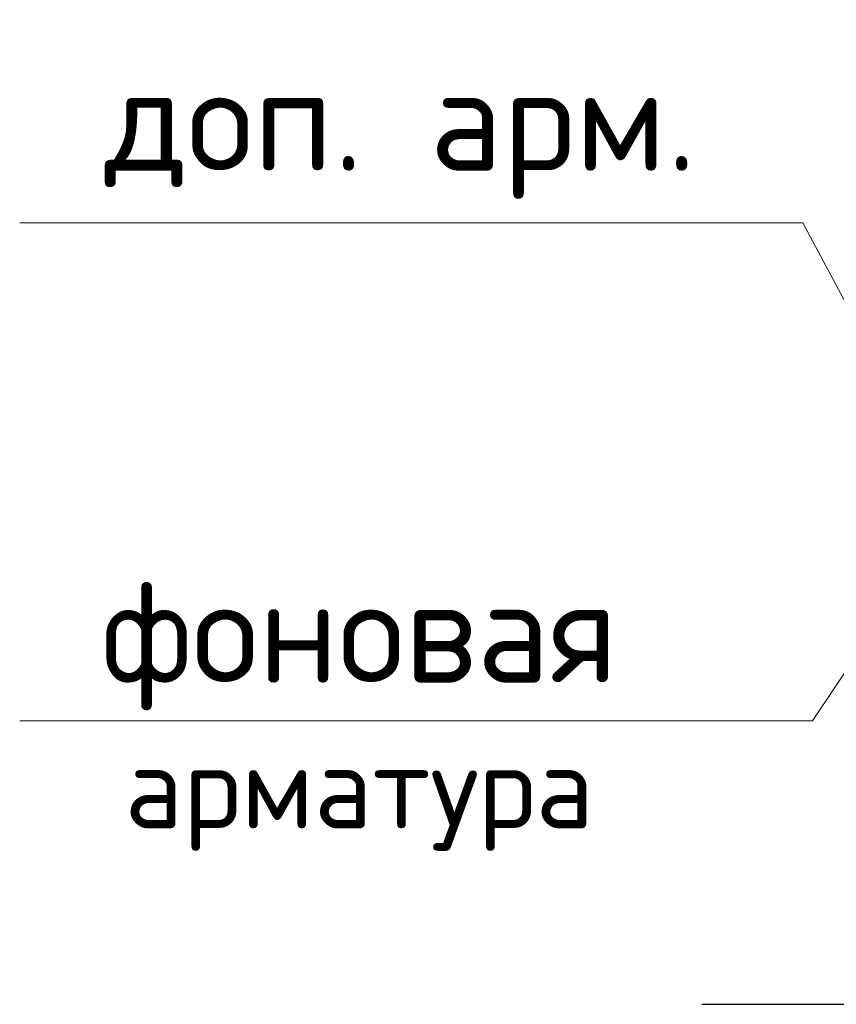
# Model space of a CAD drawing. Header units: metres. Extents: x -38 to 93, y -15 to 21.
# Tile 148 of 194: x 75.817 to 76.113, y 8.037 to 8.393. Entities that reach past the tile are written whole.
import ezdxf

# ---------------------------------------------------------------- set-up
doc = ezdxf.new("R2010")
doc.units = ezdxf.units.M
doc.linetypes.add('______2', pattern=[0.0405, 0.03, -0.0105])
doc.styles.add('ARIAL', font='arial.ttf')
doc.styles.add('ISOCPEUR', font='txt')

msp = doc.modelspace()

# ---------------------------------------------------------------- linework, layer by layer
at = {"color": 8, "linetype": '______2', "lineweight": -3, "true_color": 0x737373, "transparency": 33554687}
msp.add_line((76.06396, 8.03668), (77.11696, 8.03668), dxfattribs=at)
msp.add_line((76.06396, 8.03668), (77.11696, 8.03668), dxfattribs=at)
at = {"color": 7, "linetype": 'Continuous', "lineweight": 13, "transparency": 33554687}
for points in [[(75.81694, 8.31961), (76.10053, 8.31961), (76.14196, 8.24218)], [(75.81694, 8.31961), (76.10053, 8.31961), (76.14196, 8.24218)], [(75.81694, 8.13924), (76.10395, 8.13924), (76.16896, 8.23618)], [(75.81694, 8.13924), (76.10395, 8.13924), (76.16896, 8.23618)]]:
    msp.add_lwpolyline(points, dxfattribs=at)

# ---------------------------------------------------------------- texts
at = {"color": 7, "linetype": 'Continuous', "lineweight": 13, "transparency": 33554687, "insert": (75.95494, 8.35211), "char_height": 0.0375, "width": 0.2281034, "attachment_point": 5, "style": 'ISOCPEUR'}
msp.add_mtext('\\A1;{\\fISOCPEUR|i0|b0;\\H0.037500;\\W1.000000;\\C7;доп. арм.}\\P', dxfattribs=at)
msp.add_mtext('\\A1;{\\fISOCPEUR|i0|b0;\\H0.037500;\\W1.000000;\\C7;доп. арм.}\\P', dxfattribs=at)
at = {"color": 7, "linetype": 'Continuous', "lineweight": 13, "transparency": 33554687, "insert": (75.93994, 8.19064), "char_height": 0.0375, "width": 0.2237812, "attachment_point": 2, "line_spacing_factor": 0.963855}
msp.add_mtext('\\A1;{\\fISOCPEUR|i0|b0;\\H0.037500;\\W1.000000;\\C7;фоновая}\\P{\\fISOCPEUR|i0|b0;\\H0.030000;\\W1.000000;\\C7;арматура}\\P', dxfattribs=at)
at = {"color": 7, "linetype": 'Continuous', "lineweight": 13, "transparency": 33554687, "insert": (75.93994, 8.19064), "char_height": 0.0375, "width": 0.2269241, "attachment_point": 2, "line_spacing_factor": 0.963855, "style": 'ARIAL'}
msp.add_mtext('\\A1;{\\fISOCPEUR|i0|b0;\\H0.037500;\\W1.000000;\\C7;фоновая}\\P{\\fISOCPEUR|i0|b0;\\H0.030000;\\W1.000000;\\C7;арматура}\\P', dxfattribs=at)

doc.saveas('drawing.dxf')
